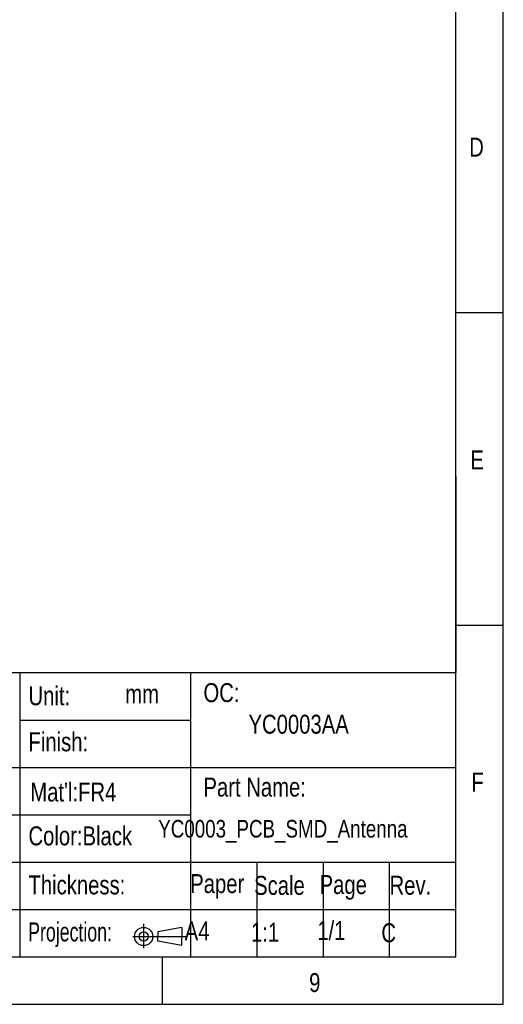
# Model space of a CAD drawing. Header units: millimetres. Extents: x 111 to 239, y 28 to 119.
# Tile 30 of 31: x 217 to 239, y 28 to 73. Entities that reach past the tile are written whole.
import ezdxf

# ---------------------------------------------------------------- set-up
doc = ezdxf.new("R2010")
doc.units = ezdxf.units.MM
doc.header["$LTSCALE"] = 16.335
doc.layers.add('04 文字', color=1, linetype='CONTINUOUS')
doc.layers.add('07 图框', color=15, linetype='CONTINUOUS')
doc.styles.add('ST1', font='txt', dxfattribs={"width": 0.8})

msp = doc.modelspace()

# ---------------------------------------------------------------- linework, layer by layer
at = {"layer": '04 文字'}
for p, q in [((222.555, 30.857), (222.555, 31.964)), ((224.301, 31.805), (223.2, 31.597)), ((223.2, 31.597), (223.2, 31.389)), ((224.301, 31.805), (224.301, 31.389)), ((222.057, 31.389), (224.524, 31.389)), ((223.2, 31.181), (223.2, 31.389)), ((224.301, 30.973), (223.2, 31.181)), ((224.301, 30.973), (224.301, 31.389))]:
    msp.add_line(p, q, dxfattribs=at)
for radius in [0.416, 0.208]:
    msp.add_circle((222.555, 31.389), radius, dxfattribs=at)
at = {"layer": '07 图框'}
for p, q in [((238.955, 28.299), (238.955, 119.019)), ((236.795, 30.459), (236.795, 116.859)), ((236.795, 59.835), (238.955, 59.835)), ((236.795, 52.36), (236.795, 43.419)), ((236.795, 45.579), (238.955, 45.579)), ((197.915, 43.419), (236.795, 43.419)), ((197.915, 43.419), (236.795, 43.419)), ((216.923, 30.459), (216.923, 43.419)), ((224.699, 30.459), (224.699, 43.419)), ((216.923, 41.259), (224.699, 41.259)), ((197.915, 39.099), (236.795, 39.099)), ((207.419, 36.939), (224.699, 36.939)), ((207.419, 34.779), (236.795, 34.779)), ((227.723, 30.459), (227.723, 34.779)), ((230.747, 30.459), (230.747, 34.779)), ((233.771, 30.459), (233.771, 34.779)), ((207.419, 32.619), (236.795, 32.619)), ((112.811, 30.459), (236.795, 30.459)), ((223.403, 30.459), (223.403, 28.299)), ((110.651, 28.299), (238.955, 28.299))]:
    msp.add_line(p, q, dxfattribs=at)

# ---------------------------------------------------------------- texts
at = {"layer": '04 文字', "char_height": 0.864, "attachment_point": 1, "style": 'ST1'}
for s, insert, width in [('mm', (221.713, 42.884), 1.78198), ('    1:1', (226.42, 32.016), 3.024), ('    1/1', (229.444, 32.095), 3.024), ('     C', (232.108, 31.992), 3.024), (' 2021-07-28', (210.987, 31.926), 5.18829)]:
    msp.add_mtext(s, dxfattribs=dict(at, insert=insert, width=width))
at = {"layer": '04 文字', "lineweight": 0, "insert": (220.602, 36.702), "char_height": 0.8, "width": 17.11865, "attachment_point": 1, "style": 'ST1'}
msp.add_mtext('           YC0003_PCB_SMD_Antenna', dxfattribs=at)
at = {"layer": '07 图框', "char_height": 0.864, "style": 'ST1'}
for s, insert, width, attachment_point in [('D', (238.067, 67.804), 1.78198, 3), ('E', (238.067, 53.548), 1.78198, 3), ('Unit:', (217.299, 42.796), 2.37653, 1), ('OC:\\P        YC0003AA', (225.279, 42.94), 11.17637, 1), ('Finish:', (217.299, 40.697), 2.37653, 1), ('Part Name:', (225.279, 38.634), 7.12045, 1), ('F', (238.067, 38.86), 1.78198, 3), ("Mat'l:FR4", (217.382, 38.41), 2.53514, 1), ('Color:Black', (217.299, 36.41), 5.68435, 1), ('Thickness:', (217.299, 34.174), 2.53514, 1), (' Paper', (224.419, 34.233), 3.024, 1), (' Scale', (227.333, 34.153), 3.024, 1), ('  Page', (230.063, 34.189), 3.024, 1), ('   Rev.', (232.998, 34.16), 3.024, 1), ('{\\W0.7;\\C256;Projection:}', (217.286, 32.031), 2.53514, 1), ('9', (230.099, 29.723), 1.78198, 1)]:
    msp.add_mtext(s, dxfattribs=dict(at, insert=insert, width=width, attachment_point=attachment_point))
at = {"layer": '07 图框', "color": 15, "insert": (223.396, 32.075), "char_height": 0.864, "width": 3.024, "attachment_point": 1, "style": 'ST1'}
msp.add_mtext('{\\C256;    A4}', dxfattribs=at)

doc.saveas('drawing.dxf')
